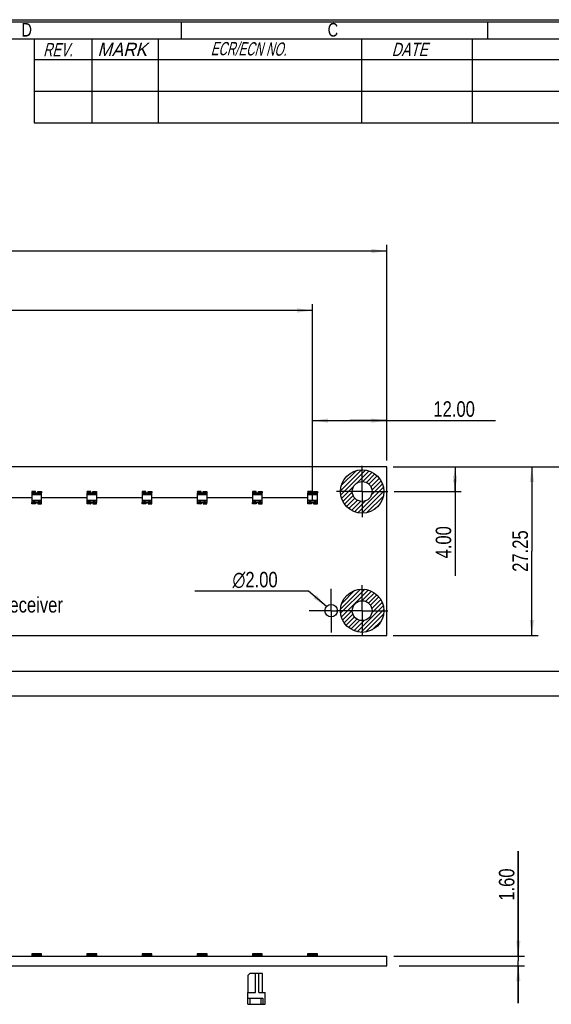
# Model space of a CAD drawing. Header units: millimetres. Extents: x 0 to 420, y 0 to 297.
# Tile 12 of 13: x 246 to 332, y 138 to 297. Entities that reach past the tile are written whole.
import ezdxf

# ---------------------------------------------------------------- set-up
doc = ezdxf.new("R2010")
doc.units = ezdxf.units.MM
doc.header["$LTSCALE"] = 23.1
doc.linetypes.add('CENTER', pattern=[0.6, 0.375, -0.075, 0.075, -0.075])
doc.layers.get('0').update_dxf_attribs({"linetype": 'CONTINUOUS'})
doc.layers.add('02___PRT_ALL_AXES', color=7, linetype='CONTINUOUS')
doc.layers.add('03___PRT_ALL_CURVES', color=7, linetype='CONTINUOUS')
doc.styles.get("Standard").update_dxf_attribs({"font": 'txt', "width": 0.8})
doc.styles.add('TEXTSTYLE_1', font='gdt', dxfattribs={"width": 0.8})
doc.styles.add('TEXTSTYLE_4', font='txt', dxfattribs={"width": 0.756259})
doc.styles.add('TEXTSTYLE_5', font='txt', dxfattribs={"width": 0.964117})
doc.styles.add('TEXTSTYLE_6', font='txt', dxfattribs={"width": 0.648928})
doc.styles.add('TEXTSTYLE_7', font='txt', dxfattribs={"width": 0.709614})
doc.dimstyles.new('DIMSTYLE_1', dxfattribs={"dimtxt": 2.5, "dimasz": 2.5, "dimexe": 1, "dimexo": 1, "dimtad": 1, "dimzin": 0, "dimdsep": 46, "dimtxsty": 'STANDARD', "dimblk": '_FILLED', "dimblk1": '_FILLED', "dimblk2": '_FILLED', "dimcen": 0.09, "dimadec": 0, "dimazin": 0, "dimtp": 0.1, "dimtm": 0.1, "dimtfac": 1, "dimtofl": 0, "dimtmove": 0, "dimatfit": 3, "dimldrblk": '_FILLED', "dimfxl": 1, "dimtolj": 1, "dimtzin": 0, "dimarcsym": 0})
doc.dimstyles.new('DIMSTYLE_2', dxfattribs={"dimtxt": 2.5, "dimasz": 2.5, "dimexe": 1, "dimexo": 1, "dimtad": 1, "dimzin": 0, "dimdsep": 46, "dimtxsty": 'STANDARD', "dimblk": '_FILLED', "dimblk1": '_FILLED', "dimblk2": '_FILLED', "dimcen": 0.09, "dimadec": 0, "dimazin": 0, "dimtp": 0.5, "dimtm": 0.5, "dimtfac": 1, "dimtofl": 0, "dimtmove": 0, "dimatfit": 3, "dimldrblk": '_FILLED', "dimfxl": 1, "dimtolj": 1, "dimtzin": 0, "dimarcsym": 0})
doc.dimstyles.new('DIMSTYLE_3', dxfattribs={"dimtxt": 2.5, "dimasz": 2.5, "dimexe": 1, "dimexo": 1, "dimtad": 1, "dimzin": 0, "dimdsep": 46, "dimtxsty": 'STANDARD', "dimblk": '_FILLED', "dimblk1": '_FILLED', "dimblk2": '_FILLED', "dimcen": 0.09, "dimadec": 0, "dimazin": 0, "dimtp": 0.3, "dimtm": 0.3, "dimtfac": 1, "dimtofl": 0, "dimtmove": 0, "dimatfit": 3, "dimldrblk": '_FILLED', "dimfxl": 1, "dimtolj": 1, "dimtzin": 0, "dimarcsym": 0})
doc.dimstyles.new('DIMSTYLE_4', dxfattribs={"dimtxt": 2.5, "dimasz": 2.5, "dimexe": 1, "dimexo": 1, "dimtad": 1, "dimzin": 0, "dimdsep": 46, "dimtxsty": 'STANDARD', "dimblk": '_FILLED', "dimblk1": '_FILLED', "dimblk2": '_FILLED', "dimcen": 0.09, "dimadec": 0, "dimazin": 0, "dimtp": 0.2, "dimtm": 0.2, "dimtfac": 1, "dimtofl": 0, "dimtmove": 0, "dimatfit": 3, "dimldrblk": '_FILLED', "dimfxl": 1, "dimtolj": 1, "dimtzin": 0, "dimarcsym": 0})
doc.dimstyles.new('DIMSTYLE_6', dxfattribs={"dimtxt": 2.5, "dimasz": 2.5, "dimexe": 1, "dimexo": 1, "dimtad": 1, "dimzin": 0, "dimdsep": 46, "dimtxsty": 'STANDARD', "dimblk": '_FILLED', "dimblk1": '_FILLED', "dimblk2": '_FILLED', "dimcen": 0.09, "dimadec": 0, "dimazin": 0, "dimtp": 0.1, "dimtm": 0.1, "dimtfac": 1, "dimtmove": 0, "dimatfit": 2, "dimldrblk": '_FILLED', "dimfxl": 1, "dimtolj": 1, "dimtzin": 0, "dimarcsym": 0})

# ---------------------------------------------------------------- blocks, each defined once
blk = doc.blocks.new('_FILLED')
at = {"color": 0, "linetype": 'BYBLOCK'}
blk.add_solid([(0, 0), (-1, 0.14), (-1, -0.14)], dxfattribs=at)
blk = doc.blocks.new('*D0')
at = {"color": 2, "linetype": 'CONTINUOUS'}
for p, q in [((326.18, 145.82), (326.18, 162.75)), ((326.18, 162.75), (326.18, 145.02)), ((306.13, 145.82), (327.18, 145.82)), ((326.18, 138.22), (326.18, 145.02)), ((306.97, 144.22), (327.18, 144.22)), ((326.18, 144.22), (326.18, 138.22))]:
    blk.add_line(p, q, dxfattribs=at)
at = {"color": 2, "linetype": 'CONTINUOUS', "xscale": 2.5, "yscale": 2.5, "zscale": 2.5}
for p, rotation in [((326.18, 145.82), 270), ((326.18, 144.22), 90)]:
    blk.add_blockref('_FILLED', p, dxfattribs=dict(at, rotation=rotation))
at = {"color": 2, "linetype": 'CONTINUOUS', "insert": (323.05, 154.75), "char_height": 2.5, "width": 8, "attachment_point": 1, "rotation": 90, "line_spacing_factor": 0.9}
blk.add_mtext('1.60', dxfattribs=at)
blk = doc.blocks.new('*D1')
at = {"color": 2, "linetype": 'CONTINUOUS'}
for p, q in [((103, 225.83), (103, 260.65)), ((103, 259.65), (204, 259.65)), ((305, 259.65), (204, 259.65)), ((305, 225.83), (305, 260.65))]:
    blk.add_line(p, q, dxfattribs=at)
at = {"color": 2, "linetype": 'CONTINUOUS', "xscale": 2.5, "yscale": 2.5, "zscale": 2.5, "rotation": 180}
blk.add_blockref('_FILLED', (103, 259.65), dxfattribs=at)
at = {"color": 2, "linetype": 'CONTINUOUS', "xscale": 2.5, "yscale": 2.5, "zscale": 2.5}
blk.add_blockref('_FILLED', (305, 259.65), dxfattribs=at)
at = {"color": 2, "linetype": 'CONTINUOUS', "insert": (204, 262.77), "char_height": 2.5, "width": 12, "attachment_point": 2, "line_spacing_factor": 0.9}
blk.add_mtext('202.00', dxfattribs=at)
blk = doc.blocks.new('*D2')
at = {"color": 2, "linetype": 'CONTINUOUS'}
for p, q in [((306, 224.83), (354.17, 224.83)), ((353.17, 224.83), (353.17, 206.33)), ((353.17, 187.83), (353.17, 206.33)), ((237.25, 187.83), (354.17, 187.83))]:
    blk.add_line(p, q, dxfattribs=at)
at = {"color": 2, "linetype": 'CONTINUOUS', "xscale": 2.5, "yscale": 2.5, "zscale": 2.5}
for p, rotation in [((353.17, 224.83), 90), ((353.17, 187.83), 270)]:
    blk.add_blockref('_FILLED', p, dxfattribs=dict(at, rotation=rotation))
at = {"color": 2, "linetype": 'CONTINUOUS', "insert": (350.05, 206.33), "char_height": 2.5, "width": 10, "attachment_point": 2, "rotation": 90, "line_spacing_factor": 0.9}
blk.add_mtext('37.00', dxfattribs=at)
blk = doc.blocks.new('*D4')
at = {"color": 2, "linetype": 'CONTINUOUS'}
for p, q in [((293, 221.63), (293, 233.27)), ((293, 232.27), (299, 232.27)), ((305, 232.27), (299, 232.27)), ((299, 232.27), (322.49, 232.27)), ((305, 225.83), (305, 233.27))]:
    blk.add_line(p, q, dxfattribs=at)
at = {"color": 2, "linetype": 'CONTINUOUS', "xscale": 2.5, "yscale": 2.5, "zscale": 2.5, "rotation": 180}
blk.add_blockref('_FILLED', (293, 232.27), dxfattribs=at)
at = {"color": 2, "linetype": 'CONTINUOUS', "xscale": 2.5, "yscale": 2.5, "zscale": 2.5}
blk.add_blockref('_FILLED', (305, 232.27), dxfattribs=at)
at = {"color": 2, "linetype": 'CONTINUOUS', "insert": (312.49, 235.39), "char_height": 2.5, "width": 10, "attachment_point": 1, "line_spacing_factor": 0.9}
blk.add_mtext('12.00', dxfattribs=at)
blk = doc.blocks.new('*D6')
at = {"color": 2, "linetype": 'CONTINUOUS'}
for p, q in [((306, 224.83), (316.98, 224.83)), ((315.98, 224.83), (315.98, 222.83)), ((315.98, 220.83), (315.98, 222.83)), ((315.98, 222.83), (315.98, 207.22)), ((306.14, 220.83), (316.98, 220.83))]:
    blk.add_line(p, q, dxfattribs=at)
at = {"color": 2, "linetype": 'CONTINUOUS', "xscale": 2.5, "yscale": 2.5, "zscale": 2.5}
for p, rotation in [((315.98, 224.83), 90), ((315.98, 220.83), 270)]:
    blk.add_blockref('_FILLED', p, dxfattribs=dict(at, rotation=rotation))
at = {"color": 2, "linetype": 'CONTINUOUS', "insert": (312.86, 215.22), "char_height": 2.5, "width": 8, "attachment_point": 3, "rotation": 90, "line_spacing_factor": 0.9}
blk.add_mtext('4.00', dxfattribs=at)
blk = doc.blocks.new('*D13')
at = {"color": 2, "linetype": 'CONTINUOUS'}
for p, q in [((115, 219.39), (115, 251.05)), ((115, 250.05), (204, 250.05)), ((293, 250.05), (204, 250.05)), ((293, 219.39), (293, 251.05))]:
    blk.add_line(p, q, dxfattribs=at)
at = {"color": 2, "linetype": 'CONTINUOUS', "xscale": 2.5, "yscale": 2.5, "zscale": 2.5, "rotation": 180}
blk.add_blockref('_FILLED', (115, 250.05), dxfattribs=at)
at = {"color": 2, "linetype": 'CONTINUOUS', "xscale": 2.5, "yscale": 2.5, "zscale": 2.5}
blk.add_blockref('_FILLED', (293, 250.05), dxfattribs=at)
at = {"color": 2, "linetype": 'CONTINUOUS', "insert": (204, 253.18), "char_height": 2.5, "width": 12, "attachment_point": 2, "line_spacing_factor": 0.9}
blk.add_mtext('178.00', dxfattribs=at)
blk = doc.blocks.new('*D18')
at = {"color": 2, "linetype": 'CONTINUOUS'}
for p, q in [((306, 224.83), (341.73, 224.83)), ((340.73, 224.83), (340.73, 208.33)), ((340.73, 191.83), (340.73, 208.33)), ((237.39, 191.83), (341.73, 191.83))]:
    blk.add_line(p, q, dxfattribs=at)
at = {"color": 2, "linetype": 'CONTINUOUS', "xscale": 2.5, "yscale": 2.5, "zscale": 2.5}
for p, rotation in [((340.73, 224.83), 90), ((340.73, 191.83), 270)]:
    blk.add_blockref('_FILLED', p, dxfattribs=dict(at, rotation=rotation))
at = {"color": 2, "linetype": 'CONTINUOUS', "insert": (337.6, 208.33), "char_height": 2.5, "width": 10, "attachment_point": 2, "rotation": 90, "line_spacing_factor": 0.9}
blk.add_mtext('33.00', dxfattribs=at)
blk = doc.blocks.new('*D19')
at = {"color": 2, "linetype": 'CONTINUOUS'}
for p, q in [((172.94, 217.33), (172.94, 240.71)), ((172.94, 224.83), (172.94, 217.33)), ((172.94, 209.83), (172.94, 217.33)), ((192.5, 209.83), (171.94, 209.83))]:
    blk.add_line(p, q, dxfattribs=at)
at = {"color": 2, "linetype": 'CONTINUOUS', "xscale": 2.5, "yscale": 2.5, "zscale": 2.5}
for p, rotation in [((172.94, 224.83), 90), ((172.94, 209.83), 270)]:
    blk.add_blockref('_FILLED', p, dxfattribs=dict(at, rotation=rotation))
at = {"color": 2, "linetype": 'CONTINUOUS', "insert": (169.82, 230.71), "char_height": 2.5, "width": 10, "attachment_point": 1, "rotation": 90, "line_spacing_factor": 0.9}
blk.add_mtext('15.00', dxfattribs=at)
blk = doc.blocks.new('*D20')
at = {"color": 2, "linetype": 'CONTINUOUS'}
for p, q in [((306, 224.83), (329.37, 224.83)), ((328.37, 224.83), (328.37, 211.2)), ((328.37, 197.58), (328.37, 211.2)), ((306, 197.58), (329.37, 197.58))]:
    blk.add_line(p, q, dxfattribs=at)
at = {"color": 2, "linetype": 'CONTINUOUS', "xscale": 2.5, "yscale": 2.5, "zscale": 2.5}
for p, rotation in [((328.37, 224.83), 90), ((328.37, 197.58), 270)]:
    blk.add_blockref('_FILLED', p, dxfattribs=dict(at, rotation=rotation))
at = {"color": 2, "linetype": 'CONTINUOUS', "insert": (325.24, 211.2), "char_height": 2.5, "width": 10, "attachment_point": 2, "rotation": 90, "line_spacing_factor": 0.9}
blk.add_mtext('27.25', dxfattribs=at)
blk = doc.blocks.new('*D33')
at = {"color": 2, "linetype": 'CONTINUOUS'}
for p, q in [((289.37, 204.73), (274.03, 204.73)), ((292.37, 204.73), (289.37, 204.73)), ((295.24, 202.23), (292.37, 204.73))]:
    blk.add_line(p, q, dxfattribs=at)
at = {"color": 2, "linetype": 'CONTINUOUS', "xscale": 2.5, "yscale": 2.5, "zscale": 2.5, "rotation": 319.0503941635}
blk.add_blockref('_FILLED', (295.24, 202.23), dxfattribs=at)
at = {"color": 2, "linetype": 'CONTINUOUS', "insert": (287.37, 207.85), "char_height": 2.5, "width": 11.3333, "attachment_point": 3, "line_spacing_factor": 0.9, "style": 'TEXTSTYLE_1'}
blk.add_mtext('{\\Fgdt;n}\\Ftxt;2.00', dxfattribs=at)

msp = doc.modelspace()

# ---------------------------------------------------------------- linework, layer by layer
at = {"color": 7, "linetype": 'CONTINUOUS', "true_color": 0xf5f5f5}
for p, q in [((0, 297), (420, 297)), ((0.038, 296.671), (419.978, 296.671)), ((271.821, 296.671), (271.821, 293.928)), ((321.207, 296.671), (321.207, 293.928)), ((2.782, 293.928), (417.234, 293.928)), ((248.092, 293.928), (248.092, 280.32)), ((257.38, 293.928), (257.38, 280.32)), ((268.11, 293.928), (268.11, 280.32)), ((300.891, 293.928), (300.891, 280.32)), ((318.756, 293.928), (318.756, 280.32)), ((248.092, 290.551), (417.234, 290.551)), ((248.092, 285.435), (417.234, 285.435)), ((248.092, 280.32), (417.234, 280.32))]:
    msp.add_line(p, q, dxfattribs=at)
at = {"color": 7, "linetype": 'CONTINUOUS'}
for p, q in [((304.999, 224.828), (102.999, 224.828)), ((304.999, 197.578), (304.999, 224.828)), ((247.699, 220.628), (247.949, 220.628)), ((247.699, 220.628), (247.699, 219.028)), ((247.699, 220.347), (249.299, 220.347)), ((249.299, 220.323), (247.699, 220.323)), ((249.299, 220.278), (247.699, 220.278)), ((248.249, 220.628), (248.749, 220.628)), ((249.049, 220.628), (249.299, 220.628)), ((249.299, 219.028), (249.299, 220.628)), ((256.599, 220.628), (256.849, 220.628)), ((256.599, 220.628), (256.599, 219.028)), ((256.599, 220.347), (258.199, 220.347)), ((258.199, 220.323), (256.599, 220.323)), ((258.199, 220.278), (256.599, 220.278)), ((257.149, 220.628), (257.649, 220.628)), ((257.949, 220.628), (258.199, 220.628)), ((258.199, 219.028), (258.199, 220.628)), ((265.499, 220.628), (265.749, 220.628)), ((265.499, 220.628), (265.499, 219.028)), ((265.499, 220.347), (267.099, 220.347)), ((267.099, 220.323), (265.499, 220.323)), ((267.099, 220.278), (265.499, 220.278)), ((266.049, 220.628), (266.549, 220.628)), ((266.849, 220.628), (267.099, 220.628)), ((267.099, 219.028), (267.099, 220.628)), ((274.399, 220.628), (274.649, 220.628)), ((274.399, 220.628), (274.399, 219.028)), ((274.399, 220.347), (275.999, 220.347)), ((275.999, 220.323), (274.399, 220.323)), ((275.999, 220.278), (274.399, 220.278)), ((274.949, 220.628), (275.449, 220.628)), ((275.749, 220.628), (275.999, 220.628)), ((275.999, 219.028), (275.999, 220.628)), ((283.299, 220.628), (283.549, 220.628)), ((283.299, 220.628), (283.299, 219.028)), ((283.299, 220.347), (284.899, 220.347)), ((284.899, 220.323), (283.299, 220.323)), ((284.899, 220.278), (283.299, 220.278)), ((283.849, 220.628), (284.349, 220.628)), ((284.649, 220.628), (284.899, 220.628)), ((284.899, 219.028), (284.899, 220.628)), ((292.199, 220.628), (292.449, 220.628)), ((292.199, 220.628), (292.199, 219.028)), ((292.199, 220.347), (293.799, 220.347)), ((293.799, 220.323), (292.199, 220.323)), ((293.799, 220.278), (292.199, 220.278)), ((292.749, 220.628), (293.249, 220.628)), ((293.549, 220.628), (293.799, 220.628)), ((293.799, 219.028), (293.799, 220.628)), ((249.299, 219.378), (247.699, 219.378)), ((247.699, 219.333), (249.299, 219.333)), ((249.299, 219.308), (247.699, 219.308)), ((247.699, 219.028), (247.949, 219.028)), ((248.249, 219.028), (248.749, 219.028)), ((249.049, 219.028), (249.299, 219.028)), ((258.199, 219.378), (256.599, 219.378)), ((256.599, 219.333), (258.199, 219.333)), ((258.199, 219.308), (256.599, 219.308)), ((256.599, 219.028), (256.849, 219.028)), ((257.149, 219.028), (257.649, 219.028)), ((257.949, 219.028), (258.199, 219.028)), ((267.099, 219.378), (265.499, 219.378)), ((265.499, 219.333), (267.099, 219.333)), ((267.099, 219.308), (265.499, 219.308)), ((265.499, 219.028), (265.749, 219.028)), ((266.049, 219.028), (266.549, 219.028)), ((266.849, 219.028), (267.099, 219.028)), ((275.999, 219.378), (274.399, 219.378)), ((274.399, 219.333), (275.999, 219.333)), ((275.999, 219.308), (274.399, 219.308)), ((274.399, 219.028), (274.649, 219.028)), ((274.949, 219.028), (275.449, 219.028)), ((275.749, 219.028), (275.999, 219.028)), ((284.899, 219.378), (283.299, 219.378)), ((283.299, 219.333), (284.899, 219.333)), ((284.899, 219.308), (283.299, 219.308)), ((283.299, 219.028), (283.549, 219.028)), ((283.849, 219.028), (284.349, 219.028)), ((284.649, 219.028), (284.899, 219.028)), ((293.799, 219.378), (292.199, 219.378)), ((292.199, 219.333), (293.799, 219.333)), ((293.799, 219.308), (292.199, 219.308)), ((292.199, 219.028), (292.449, 219.028)), ((292.749, 219.028), (293.249, 219.028)), ((293.549, 219.028), (293.799, 219.028)), ((236.249, 197.578), (304.999, 197.578)), ((102.999, 145.823), (304.999, 145.823)), ((249.299, 146.173), (247.699, 146.173)), ((247.699, 146.173), (247.699, 145.823)), ((247.699, 146.002), (249.299, 146.002)), ((247.699, 145.983), (249.299, 145.983)), ((247.949, 145.823), (247.949, 145.983)), ((248.249, 145.983), (248.249, 145.823)), ((248.749, 145.823), (248.749, 145.983)), ((249.049, 145.983), (249.049, 145.823)), ((249.299, 145.823), (249.299, 146.173)), ((258.199, 146.173), (256.599, 146.173)), ((256.599, 146.173), (256.599, 145.823)), ((256.599, 146.002), (258.199, 146.002)), ((256.599, 145.983), (258.199, 145.983)), ((256.849, 145.823), (256.849, 145.983)), ((257.149, 145.983), (257.149, 145.823)), ((257.649, 145.823), (257.649, 145.983)), ((257.949, 145.983), (257.949, 145.823)), ((258.199, 145.823), (258.199, 146.173)), ((267.099, 146.173), (265.499, 146.173)), ((265.499, 146.173), (265.499, 145.823)), ((265.499, 146.002), (267.099, 146.002)), ((265.499, 145.983), (267.099, 145.983)), ((265.749, 145.823), (265.749, 145.983)), ((266.049, 145.983), (266.049, 145.823)), ((266.549, 145.823), (266.549, 145.983)), ((266.849, 145.983), (266.849, 145.823)), ((267.099, 145.823), (267.099, 146.173)), ((275.999, 146.173), (274.399, 146.173)), ((274.399, 146.173), (274.399, 145.823)), ((274.399, 146.002), (275.999, 146.002)), ((274.399, 145.983), (275.999, 145.983)), ((274.649, 145.823), (274.649, 145.983)), ((274.949, 145.983), (274.949, 145.823)), ((275.449, 145.823), (275.449, 145.983)), ((275.749, 145.983), (275.749, 145.823)), ((275.999, 145.823), (275.999, 146.173)), ((284.899, 146.173), (283.299, 146.173)), ((283.299, 146.173), (283.299, 145.823)), ((283.299, 146.002), (284.899, 146.002)), ((283.299, 145.983), (284.899, 145.983)), ((283.549, 145.823), (283.549, 145.983)), ((283.849, 145.983), (283.849, 145.823)), ((284.349, 145.823), (284.349, 145.983)), ((284.649, 145.983), (284.649, 145.823)), ((284.899, 145.823), (284.899, 146.173)), ((293.799, 146.173), (292.199, 146.173)), ((292.199, 146.173), (292.199, 145.823)), ((292.199, 146.002), (293.799, 146.002)), ((292.199, 145.983), (293.799, 145.983)), ((292.449, 145.823), (292.449, 145.983)), ((292.749, 145.983), (292.749, 145.823)), ((293.249, 145.823), (293.249, 145.983)), ((293.549, 145.983), (293.549, 145.823)), ((293.799, 145.823), (293.799, 146.173)), ((304.999, 144.223), (304.999, 145.823)), ((102.999, 144.223), (304.999, 144.223)), ((282.909, 143.023), (282.609, 142.723)), ((282.609, 139.923), (282.609, 142.723)), ((284.909, 143.023), (282.909, 143.023)), ((283.809, 139.923), (283.809, 143.023)), ((284.309, 139.923), (284.309, 143.023)), ((284.909, 139.923), (284.909, 143.023)), ((282.559, 139.923), (283.809, 139.923)), ((282.559, 138.023), (282.559, 139.923)), ((284.309, 139.923), (285.359, 139.923)), ((285.359, 138.023), (285.359, 139.923)), ((282.559, 139.023), (284.959, 139.023)), ((282.859, 139.023), (282.859, 138.023)), ((284.659, 139.023), (284.659, 138.023)), ((284.959, 139.023), (284.959, 138.023)), ((282.559, 138.023), (285.359, 138.023))]:
    msp.add_line(p, q, dxfattribs=at)
at = {"color": 2, "linetype": 'CONTINUOUS'}
for p, q in [((297.501, 220.932), (300.895, 224.326)), ((297.544, 220.268), (301.559, 224.283)), ((297.627, 221.765), (300.062, 224.2)), ((300.193, 222.21), (302.125, 224.142)), ((301.114, 222.424), (302.62, 223.93)), ((301.675, 222.278), (303.056, 223.659)), ((302.096, 221.992), (303.44, 223.336)), ((302.404, 221.593), (303.773, 222.962)), ((297.685, 219.702), (299.617, 221.634)), ((300.326, 217.393), (304.434, 221.501)), ((302.5, 220.275), (304.278, 222.052)), ((302.582, 221.063), (304.054, 222.535)), ((247.724, 220.793), (247.758, 220.828)), ((247.724, 220.652), (247.9, 220.828)), ((247.841, 220.628), (248.041, 220.828)), ((247.966, 220.611), (248.183, 220.828)), ((248.007, 220.51), (248.324, 220.828)), ((248.107, 220.469), (248.324, 220.686)), ((248.674, 220.753), (248.748, 220.828)), ((248.674, 220.612), (248.89, 220.828)), ((248.765, 220.562), (249.031, 220.828)), ((248.837, 220.492), (249.173, 220.828)), ((249.114, 220.628), (249.274, 220.788)), ((249.255, 220.628), (249.274, 220.646)), ((256.624, 220.793), (256.658, 220.828)), ((256.624, 220.652), (256.8, 220.828)), ((256.741, 220.628), (256.941, 220.828)), ((256.866, 220.611), (257.083, 220.828)), ((256.907, 220.51), (257.224, 220.828)), ((257.007, 220.469), (257.224, 220.686)), ((257.574, 220.753), (257.648, 220.828)), ((257.574, 220.612), (257.79, 220.828)), ((257.665, 220.562), (257.931, 220.828)), ((257.737, 220.492), (258.073, 220.828)), ((258.014, 220.628), (258.174, 220.788)), ((258.155, 220.628), (258.174, 220.646)), ((265.524, 220.793), (265.558, 220.828)), ((265.524, 220.652), (265.7, 220.828)), ((265.641, 220.628), (265.841, 220.828)), ((265.766, 220.611), (265.983, 220.828)), ((265.807, 220.51), (266.124, 220.828)), ((265.907, 220.469), (266.124, 220.686)), ((266.474, 220.753), (266.548, 220.828)), ((266.474, 220.612), (266.69, 220.828)), ((266.565, 220.562), (266.831, 220.828)), ((266.637, 220.492), (266.973, 220.828)), ((266.914, 220.628), (267.074, 220.788)), ((267.055, 220.628), (267.074, 220.646)), ((274.424, 220.793), (274.458, 220.828)), ((274.424, 220.652), (274.6, 220.828)), ((274.541, 220.628), (274.741, 220.828)), ((274.666, 220.611), (274.883, 220.828)), ((274.707, 220.51), (275.024, 220.828)), ((274.807, 220.469), (275.024, 220.686)), ((275.374, 220.753), (275.448, 220.828)), ((275.374, 220.612), (275.59, 220.828)), ((275.465, 220.562), (275.731, 220.828)), ((275.537, 220.492), (275.873, 220.828)), ((275.814, 220.628), (275.974, 220.788)), ((275.955, 220.628), (275.974, 220.646)), ((283.324, 220.793), (283.358, 220.828)), ((283.324, 220.652), (283.5, 220.828)), ((283.441, 220.628), (283.641, 220.828)), ((283.566, 220.611), (283.783, 220.828)), ((283.607, 220.51), (283.924, 220.828)), ((283.707, 220.469), (283.924, 220.686)), ((284.274, 220.753), (284.348, 220.828)), ((284.274, 220.612), (284.49, 220.828)), ((284.365, 220.562), (284.631, 220.828)), ((284.437, 220.492), (284.773, 220.828)), ((284.714, 220.628), (284.874, 220.788)), ((284.855, 220.628), (284.874, 220.646)), ((292.224, 220.793), (292.258, 220.828)), ((292.224, 220.652), (292.4, 220.828)), ((292.341, 220.628), (292.541, 220.828)), ((292.466, 220.611), (292.683, 220.828)), ((292.507, 220.51), (292.824, 220.828)), ((292.607, 220.469), (292.824, 220.686)), ((293.174, 220.753), (293.248, 220.828)), ((293.174, 220.612), (293.39, 220.828)), ((293.265, 220.562), (293.531, 220.828)), ((293.337, 220.492), (293.673, 220.828)), ((293.614, 220.628), (293.774, 220.788)), ((293.755, 220.628), (293.774, 220.646)), ((297.897, 219.207), (299.403, 220.713)), ((298.168, 218.77), (299.549, 220.152)), ((298.491, 218.386), (299.835, 219.73)), ((298.865, 218.054), (300.234, 219.422)), ((300.968, 217.328), (304.499, 220.859)), ((301.758, 217.411), (304.416, 220.069)), ((247.724, 218.955), (247.797, 219.028)), ((247.738, 218.828), (248.094, 219.183)), ((247.88, 218.828), (248.195, 219.142)), ((248.021, 218.828), (248.235, 219.042)), ((248.163, 218.828), (248.324, 218.989)), ((248.304, 218.828), (248.324, 218.848)), ((248.674, 218.915), (248.918, 219.159)), ((248.728, 218.828), (249.018, 219.118)), ((248.87, 218.828), (249.059, 219.017)), ((249.011, 218.828), (249.211, 219.028)), ((249.153, 218.828), (249.274, 218.949)), ((256.624, 218.955), (256.697, 219.028)), ((256.638, 218.828), (256.994, 219.183)), ((256.78, 218.828), (257.095, 219.142)), ((256.921, 218.828), (257.135, 219.042)), ((257.063, 218.828), (257.224, 218.989)), ((257.204, 218.828), (257.224, 218.848)), ((257.574, 218.915), (257.818, 219.159)), ((257.628, 218.828), (257.918, 219.118)), ((257.77, 218.828), (257.959, 219.017)), ((257.911, 218.828), (258.111, 219.028)), ((258.053, 218.828), (258.174, 218.949)), ((265.524, 218.955), (265.597, 219.028)), ((265.538, 218.828), (265.894, 219.183)), ((265.68, 218.828), (265.995, 219.142)), ((265.821, 218.828), (266.035, 219.042)), ((265.963, 218.828), (266.124, 218.989)), ((266.104, 218.828), (266.124, 218.848)), ((266.474, 218.915), (266.718, 219.159)), ((266.528, 218.828), (266.818, 219.118)), ((266.67, 218.828), (266.859, 219.017)), ((266.811, 218.828), (267.011, 219.028)), ((266.953, 218.828), (267.074, 218.949)), ((274.424, 218.955), (274.497, 219.028)), ((274.438, 218.828), (274.794, 219.183)), ((274.58, 218.828), (274.895, 219.142)), ((274.721, 218.828), (274.935, 219.042)), ((274.863, 218.828), (275.024, 218.989)), ((275.004, 218.828), (275.024, 218.848)), ((275.374, 218.915), (275.618, 219.159)), ((275.428, 218.828), (275.718, 219.118)), ((275.57, 218.828), (275.759, 219.017)), ((275.711, 218.828), (275.911, 219.028)), ((275.853, 218.828), (275.974, 218.949)), ((283.324, 218.955), (283.397, 219.028)), ((283.338, 218.828), (283.694, 219.183)), ((283.48, 218.828), (283.795, 219.142)), ((283.621, 218.828), (283.835, 219.042)), ((283.763, 218.828), (283.924, 218.989)), ((283.904, 218.828), (283.924, 218.848)), ((284.274, 218.915), (284.518, 219.159)), ((284.328, 218.828), (284.618, 219.118)), ((284.47, 218.828), (284.659, 219.017)), ((284.611, 218.828), (284.811, 219.028)), ((284.753, 218.828), (284.874, 218.949)), ((292.224, 218.955), (292.297, 219.028)), ((292.238, 218.828), (292.594, 219.183)), ((292.38, 218.828), (292.695, 219.142)), ((292.521, 218.828), (292.735, 219.042)), ((292.663, 218.828), (292.824, 218.989)), ((292.804, 218.828), (292.824, 218.848)), ((293.174, 218.915), (293.418, 219.159)), ((293.228, 218.828), (293.518, 219.118)), ((293.37, 218.828), (293.559, 219.017)), ((293.511, 218.828), (293.711, 219.028)), ((293.653, 218.828), (293.774, 218.949)), ((299.291, 217.773), (300.764, 219.245)), ((299.775, 217.549), (301.552, 219.326)), ((303.035, 217.981), (303.846, 218.792)), ((297.51, 201.849), (300.728, 205.067)), ((297.524, 201.157), (301.42, 205.052)), ((297.647, 200.572), (302.005, 204.93)), ((297.7, 202.746), (299.831, 204.877)), ((300.959, 203.177), (302.515, 204.733)), ((301.564, 203.075), (302.964, 204.474)), ((302.012, 202.816), (303.359, 204.163)), ((302.345, 202.442), (303.703, 203.8)), ((300.196, 198.171), (304.406, 202.381)), ((302.556, 201.946), (303.996, 203.385)), ((302.564, 201.247), (304.233, 202.916)), ((297.844, 200.062), (299.4, 201.617)), ((298.102, 199.613), (299.502, 201.013)), ((298.414, 199.218), (299.761, 200.564)), ((300.814, 198.083), (304.494, 201.762)), ((301.562, 198.123), (304.453, 201.014)), ((298.777, 198.874), (300.135, 200.231)), ((299.191, 198.581), (300.631, 200.021)), ((299.661, 198.343), (301.33, 200.012)), ((302.624, 198.478), (304.099, 199.953))]:
    msp.add_line(p, q, dxfattribs=at)
at = {"color": 4, "linetype": 'CONTINUOUS'}
for p, q in [((248.324, 220.828), (247.724, 220.828)), ((247.724, 220.828), (247.724, 220.628)), ((247.949, 220.628), (248.249, 220.628)), ((248.324, 220.628), (248.324, 220.828)), ((248.674, 220.828), (249.274, 220.828)), ((248.674, 220.628), (248.674, 220.828)), ((248.749, 220.628), (249.049, 220.628)), ((249.274, 220.828), (249.274, 220.628)), ((257.224, 220.828), (256.624, 220.828)), ((256.624, 220.828), (256.624, 220.628)), ((256.849, 220.628), (257.149, 220.628)), ((257.224, 220.628), (257.224, 220.828)), ((257.574, 220.828), (258.174, 220.828)), ((257.574, 220.628), (257.574, 220.828)), ((257.649, 220.628), (257.949, 220.628)), ((258.174, 220.828), (258.174, 220.628)), ((266.124, 220.828), (265.524, 220.828)), ((265.524, 220.828), (265.524, 220.628)), ((265.749, 220.628), (266.049, 220.628)), ((266.124, 220.628), (266.124, 220.828)), ((266.474, 220.828), (267.074, 220.828)), ((266.474, 220.628), (266.474, 220.828)), ((266.549, 220.628), (266.849, 220.628)), ((267.074, 220.828), (267.074, 220.628)), ((275.024, 220.828), (274.424, 220.828)), ((274.424, 220.828), (274.424, 220.628)), ((274.649, 220.628), (274.949, 220.628)), ((275.024, 220.628), (275.024, 220.828)), ((275.374, 220.828), (275.974, 220.828)), ((275.374, 220.628), (275.374, 220.828)), ((275.449, 220.628), (275.749, 220.628)), ((275.974, 220.828), (275.974, 220.628)), ((283.924, 220.828), (283.324, 220.828)), ((283.324, 220.828), (283.324, 220.628)), ((283.549, 220.628), (283.849, 220.628)), ((283.924, 220.628), (283.924, 220.828)), ((284.274, 220.828), (284.874, 220.828)), ((284.274, 220.628), (284.274, 220.828)), ((284.349, 220.628), (284.649, 220.628)), ((284.874, 220.828), (284.874, 220.628)), ((292.824, 220.828), (292.224, 220.828)), ((292.224, 220.828), (292.224, 220.628)), ((292.449, 220.628), (292.749, 220.628)), ((292.824, 220.628), (292.824, 220.828)), ((293.174, 220.828), (293.774, 220.828)), ((293.174, 220.628), (293.174, 220.828)), ((293.249, 220.628), (293.549, 220.628)), ((293.774, 220.828), (293.774, 220.628)), ((247.724, 218.828), (247.724, 219.028)), ((248.324, 218.828), (247.724, 218.828)), ((248.249, 219.028), (247.949, 219.028)), ((248.324, 219.028), (248.324, 218.828)), ((248.674, 219.028), (248.674, 218.828)), ((248.674, 218.828), (249.274, 218.828)), ((249.049, 219.028), (248.749, 219.028)), ((249.274, 218.828), (249.274, 219.028)), ((256.624, 218.828), (256.624, 219.028)), ((257.224, 218.828), (256.624, 218.828)), ((257.149, 219.028), (256.849, 219.028)), ((257.224, 219.028), (257.224, 218.828)), ((257.574, 219.028), (257.574, 218.828)), ((257.574, 218.828), (258.174, 218.828)), ((257.949, 219.028), (257.649, 219.028)), ((258.174, 218.828), (258.174, 219.028)), ((265.524, 218.828), (265.524, 219.028)), ((266.124, 218.828), (265.524, 218.828)), ((266.049, 219.028), (265.749, 219.028)), ((266.124, 219.028), (266.124, 218.828)), ((266.474, 219.028), (266.474, 218.828)), ((266.474, 218.828), (267.074, 218.828)), ((266.849, 219.028), (266.549, 219.028)), ((267.074, 218.828), (267.074, 219.028)), ((274.424, 218.828), (274.424, 219.028)), ((275.024, 218.828), (274.424, 218.828)), ((274.949, 219.028), (274.649, 219.028)), ((275.024, 219.028), (275.024, 218.828)), ((275.374, 219.028), (275.374, 218.828)), ((275.374, 218.828), (275.974, 218.828)), ((275.749, 219.028), (275.449, 219.028)), ((275.974, 218.828), (275.974, 219.028)), ((283.324, 218.828), (283.324, 219.028)), ((283.924, 218.828), (283.324, 218.828)), ((283.849, 219.028), (283.549, 219.028)), ((283.924, 219.028), (283.924, 218.828)), ((284.274, 219.028), (284.274, 218.828)), ((284.274, 218.828), (284.874, 218.828)), ((284.649, 219.028), (284.349, 219.028)), ((284.874, 218.828), (284.874, 219.028)), ((292.224, 218.828), (292.224, 219.028)), ((292.824, 218.828), (292.224, 218.828)), ((292.749, 219.028), (292.449, 219.028)), ((292.824, 219.028), (292.824, 218.828)), ((293.174, 219.028), (293.174, 218.828)), ((293.174, 218.828), (293.774, 218.828)), ((293.549, 219.028), (293.249, 219.028)), ((293.774, 218.828), (293.774, 219.028))]:
    msp.add_line(p, q, dxfattribs=at)
for centre, radius in [((300.999, 220.828), 3.5), ((300.999, 220.828), 1.6), ((300.999, 201.578), 3.5), ((300.999, 201.578), 1.6)]:
    msp.add_circle(centre, radius, dxfattribs=at)
at = {"color": 7, "linetype": 'CONTINUOUS'}
for centre, start, end in [((248.099, 220.628), 180, 360), ((248.899, 220.628), 180, 360), ((256.999, 220.628), 180, 360), ((257.799, 220.628), 180, 360), ((265.899, 220.628), 180, 360), ((266.699, 220.628), 180, 360), ((274.799, 220.628), 180, 360), ((275.599, 220.628), 180, 360), ((283.699, 220.628), 180, 360), ((284.499, 220.628), 180, 360), ((292.599, 220.628), 180, 360), ((293.399, 220.628), 180, 360), ((248.099, 219.028), 0, 180), ((248.899, 219.028), 0, 180), ((256.999, 219.028), 0, 180), ((257.799, 219.028), 0, 180), ((265.899, 219.028), 0, 180), ((266.699, 219.028), 0, 180), ((274.799, 219.028), 0, 180), ((275.599, 219.028), 0, 180), ((283.699, 219.028), 0, 180), ((284.499, 219.028), 0, 180), ((292.599, 219.028), 0, 180), ((293.399, 219.028), 0, 180)]:
    msp.add_arc(centre, 0.15, start, end, dxfattribs=at)
at = {"layer": '02___PRT_ALL_AXES', "color": 7, "linetype": 'CENTER'}
for p, q in [((300.999, 220.828), (300.999, 224.968)), ((300.999, 220.828), (296.859, 220.828)), ((300.999, 220.828), (305.139, 220.828)), ((300.999, 220.828), (300.999, 216.688)), ((295.999, 201.578), (295.999, 205.118)), ((300.999, 201.578), (300.999, 205.718)), ((295.999, 201.578), (292.459, 201.578)), ((295.999, 201.578), (296.859, 201.578)), ((295.999, 201.578), (295.999, 198.038)), ((300.999, 201.578), (296.859, 201.578)), ((300.999, 201.578), (305.139, 201.578)), ((300.999, 201.578), (300.999, 197.438))]:
    msp.add_line(p, q, dxfattribs=at)
at = {"layer": '02___PRT_ALL_AXES', "color": 7, "linetype": 'CONTINUOUS'}
for centre, radius in [((300.999, 220.828), 1.6), ((295.999, 201.578), 1), ((300.999, 201.578), 1.6)]:
    msp.add_circle(centre, radius, dxfattribs=at)
at = {"layer": '03___PRT_ALL_CURVES', "color": 5, "linetype": 'CENTER'}
for p, q in [((240.399, 219.828), (247.699, 219.828)), ((249.299, 219.828), (256.599, 219.828)), ((258.199, 219.828), (265.499, 219.828)), ((267.099, 219.828), (274.399, 219.828)), ((275.999, 219.828), (283.299, 219.828)), ((284.899, 219.828), (292.199, 219.828))]:
    msp.add_line(p, q, dxfattribs=at)
at = {"layer": '03___PRT_ALL_CURVES', "color": 4, "linetype": 'CONTINUOUS'}
for p, q in [((247.949, 220.628), (248.249, 220.628)), ((248.749, 220.628), (249.049, 220.628)), ((256.849, 220.628), (257.149, 220.628)), ((257.649, 220.628), (257.949, 220.628)), ((265.749, 220.628), (266.049, 220.628)), ((266.549, 220.628), (266.849, 220.628)), ((274.649, 220.628), (274.949, 220.628)), ((275.449, 220.628), (275.749, 220.628)), ((283.549, 220.628), (283.849, 220.628)), ((284.349, 220.628), (284.649, 220.628)), ((292.449, 220.628), (292.749, 220.628)), ((293.249, 220.628), (293.549, 220.628)), ((248.249, 219.028), (247.949, 219.028)), ((249.049, 219.028), (248.749, 219.028)), ((257.149, 219.028), (256.849, 219.028)), ((257.949, 219.028), (257.649, 219.028)), ((266.049, 219.028), (265.749, 219.028)), ((266.849, 219.028), (266.549, 219.028)), ((274.949, 219.028), (274.649, 219.028)), ((275.749, 219.028), (275.449, 219.028)), ((283.849, 219.028), (283.549, 219.028)), ((284.649, 219.028), (284.349, 219.028)), ((292.749, 219.028), (292.449, 219.028)), ((293.549, 219.028), (293.249, 219.028))]:
    msp.add_line(p, q, dxfattribs=at)

# ---------------------------------------------------------------- texts
at = {"color": 7, "linetype": 'CONTINUOUS', "true_color": 0xf5f5f5, "char_height": 2.19491, "width": 1.75593, "attachment_point": 1, "line_spacing_factor": 0.9}
for s, insert in [('\\Q0.000018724;D', (246.048, 296.467)), ('\\Q0.000018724;C', (295.434, 296.467))]:
    msp.add_mtext(s, dxfattribs=dict(at, insert=insert))
at = {"color": 7, "linetype": 'CONTINUOUS', "true_color": 0xf5f5f5, "char_height": 2.14862, "attachment_point": 1, "line_spacing_factor": 0.9}
for s, insert, width, style in [('\\Q14.9999965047;REV.', (249.549, 293.231), 6.09878, 'TEXTSTYLE_7'), ('\\Q14.9999965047;MARK', (258.297, 293.269), 8.2861, 'TEXTSTYLE_5'), ('\\Q14.9999965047;DATE', (305.758, 293.269), 6.49966, 'TEXTSTYLE_4')]:
    msp.add_mtext(s, dxfattribs=dict(at, insert=insert, width=width, style=style))
at = {"color": 7, "linetype": 'CONTINUOUS', "true_color": 0xf5f5f5, "insert": (276.589, 293.419), "char_height": 2.14862, "width": 15.33733, "attachment_point": 1, "rotation": 359.53549, "line_spacing_factor": 0.9, "style": 'TEXTSTYLE_6'}
msp.add_mtext('\\Q14.9999965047;ECR/ECN NO.', dxfattribs=at)
at = {"color": 2, "linetype": 'CONTINUOUS', "insert": (238.764, 203.778), "char_height": 2.5, "width": 22, "attachment_point": 1, "line_spacing_factor": 0.9}
msp.add_mtext('IR Receiver', dxfattribs=at)

# ---------------------------------------------------------------- dimensions: what is measured, and where the dimension line sits
at = {"color": 2, "linetype": 'CONTINUOUS'}
for base, p1, p2, picture, middle in [((304.999, 259.647), (102.999, 224.828), (304.999, 224.828), '*D1', (203.999, 259.647)), ((292.999, 250.051), (114.999, 218.395), (292.999, 218.395), '*D13', (203.999, 250.051))]:
    dim = msp.add_linear_dim(base=base, p1=p1, p2=p2, dimstyle='DIMSTYLE_2', dxfattribs=at)
    dim.commit()
    dim.dimension.update_dxf_attribs({"geometry": picture, "text_midpoint": middle, "dimtype": 160})
for base, p1, p2, angle, dimstyle, picture, middle in [((172.944, 209.828), (304.999, 224.828), (193.499, 209.828), 270, 'DIMSTYLE_4', '*D19', (172.944, 235.71)), ((292.999, 232.266), (304.999, 224.828), (292.999, 220.628), 180, 'DIMSTYLE_4', '*D4', (317.495, 232.266)), ((353.17, 187.828), (304.999, 224.828), (236.249, 187.828), 270, 'DIMSTYLE_3', '*D2', (353.17, 206.328)), ((340.727, 191.828), (304.999, 224.828), (236.389, 191.828), 270, 'DIMSTYLE_3', '*D18', (340.727, 208.328)), ((315.983, 224.828), (305.139, 220.828), (304.999, 224.828), 90, 'DIMSTYLE_1', '*D6', (315.983, 211.217)), ((328.369, 197.578), (304.999, 224.828), (304.999, 197.578), 270, 'DIMSTYLE_4', '*D20', (328.369, 211.203)), ((326.176, 144.223), (305.129, 145.823), (305.969, 144.223), 270, 'DIMSTYLE_1', '*D0', (326.176, 158.749))]:
    dim = msp.add_linear_dim(base=base, p1=p1, p2=p2, angle=angle, dimstyle=dimstyle, dxfattribs=at)
    dim.commit()
    dim.dimension.update_dxf_attribs({"geometry": picture, "text_midpoint": middle, "dimtype": 160})
dim = msp.add_diameter_dim_2p(p1=(295.244, 202.233), p2=(296.754, 200.922), text='%%c<>', dimstyle='DIMSTYLE_6', override={"dimtih": 1, "dimtoh": 1, "dimpost": '<>'}, dxfattribs=at)
dim.commit()
dim.dimension.update_dxf_attribs({"geometry": '*D33', "text_midpoint": (281.7, 206.604), "dimtype": 163})

doc.saveas('drawing.dxf')
